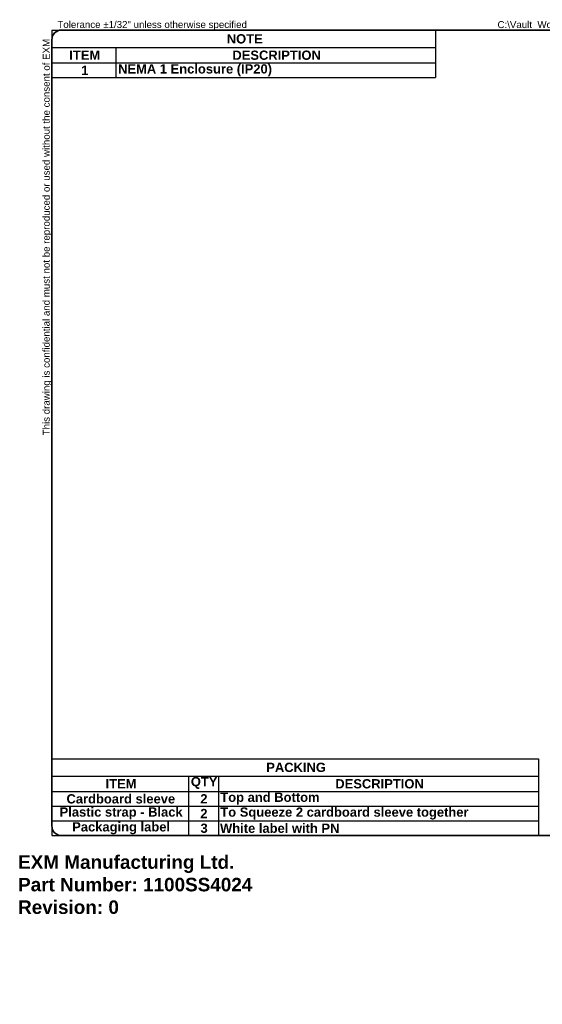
# Model space of a CAD drawing. Header units: inches. Extents: x 0.1 to 95.3, y -11 to 61.8.
# Tile 1 of 6: x 0.1 to 38.7, y -11 to 61.8. Entities that reach past the tile are written whole.
import ezdxf

# ---------------------------------------------------------------- set-up
doc = ezdxf.new("R2010")
doc.units = ezdxf.units.IN
doc.header["$LTSCALE"] = 5.707791
doc.header["$MEASUREMENT"] = 0
doc.layers.get('0').update_dxf_attribs({"lineweight": 25})
doc.layers.add('Sketch Geometry(ANSI)', color=7, linetype='Continuous', lineweight=25)
doc.layers.add('Symbols(ANSI)', color=7, linetype='Continuous', lineweight=25)
doc.styles.add('Current-ANSI', font='arial.ttf')
doc.styles.add('Dimension-ANSI', font='arialbd.ttf')
doc.styles.get("Standard").update_dxf_attribs({"font": 'arialbd.ttf'})

# ---------------------------------------------------------------- blocks, each defined once
blk = doc.blocks.new('Table1')
at = {"layer": 'Symbols(ANSI)', "color": 7, "lineweight": 30}
for p, q in [((0.437, 10.692), (5.406, 10.692)), ((0.437, 10.692), (0.437, 10.466)), ((5.406, 10.692), (5.406, 10.466)), ((0.437, 10.466), (5.406, 10.466)), ((0.437, 10.466), (0.437, 10.267)), ((1.264, 10.466), (1.264, 10.267)), ((5.406, 10.466), (5.406, 10.267)), ((0.437, 10.267), (5.406, 10.267)), ((0.437, 10.267), (0.437, 10.076)), ((1.264, 10.267), (1.264, 10.076)), ((5.406, 10.267), (5.406, 10.076)), ((0.437, 10.076), (5.406, 10.076))]:
    blk.add_line(p, q, dxfattribs=at)
at = {"layer": 'Symbols(ANSI)', "color": 7, "char_height": 0.12, "attachment_point": 7, "style": 'Dimension-ANSI'}
for s, insert in [('NOTE', (2.702, 10.517)), ('ITEM', (0.663, 10.307)), ('DESCRIPTION', (2.775, 10.305)), ('1', (0.818, 10.111)), ('NEMA 1 Enclosure (IP20)', (1.295, 10.093))]:
    blk.add_mtext(s, dxfattribs=dict(at, insert=insert))
blk = doc.blocks.new('Table2')
at = {"layer": 'Symbols(ANSI)', "color": 7, "lineweight": 30}
for p, q in [((0.436, 1.252), (6.739, 1.252)), ((0.436, 1.252), (0.436, 1.027)), ((6.739, 1.252), (6.739, 1.027)), ((0.436, 1.027), (6.739, 1.027)), ((0.436, 1.027), (0.436, 0.828)), ((2.208, 1.027), (2.208, 0.828)), ((2.597, 1.027), (2.597, 0.828)), ((6.739, 1.027), (6.739, 0.828)), ((0.436, 0.828), (6.739, 0.828)), ((0.436, 0.828), (0.436, 0.255)), ((2.208, 0.828), (2.208, 0.255)), ((2.597, 0.828), (2.597, 0.255)), ((6.739, 0.828), (6.739, 0.255)), ((0.436, 0.637), (6.739, 0.637)), ((0.436, 0.446), (6.739, 0.446)), ((0.436, 0.255), (6.739, 0.255))]:
    blk.add_line(p, q, dxfattribs=at)
at = {"layer": 'Symbols(ANSI)', "color": 7, "char_height": 0.12, "attachment_point": 7, "style": 'Dimension-ANSI'}
for s, insert in [('PACKING', (3.214, 1.078)), ('ITEM', (1.133, 0.867)), ('DESCRIPTION', (4.108, 0.865)), ('QTY', (2.237, 0.86)), ('Cardboard sleeve', (0.627, 0.67)), ('2', (2.36, 0.672)), ('Top and Bottom', (2.619, 0.656)), ('2', (2.36, 0.481)), ('Plastic strap - Black', (0.538, 0.465)), ('To Squeeze 2 cardboard sleeve together', (2.619, 0.463)), ('Packaging label', (0.701, 0.272)), ('3', (2.362, 0.289)), ('White label with PN', (2.615, 0.289))]:
    blk.add_mtext(s, dxfattribs=dict(at, insert=insert))
blk = doc.blocks.new('Borders 2_EXM - B (Inch)')
at = {"layer": 'Sketch Geometry(ANSI)', "linetype": 'Continuous', "lineweight": 35}
for p, q in [((16.438, 10.692), (0.562, 10.692)), ((0.437, 10.567), (0.437, 0.38)), ((16.562, 0.38), (16.562, 10.567)), ((0.562, 0.255), (16.438, 0.255))]:
    blk.add_line(p, q, dxfattribs=at)
for centre, start, end in [((0.562, 10.567), 90, 180), ((16.438, 10.567), 0, 90), ((0.562, 0.38), 180, 270), ((16.438, 0.38), 270, 0)]:
    blk.add_arc(centre, 0.125, start, end, dxfattribs=at)
at = {"layer": 'Symbols(ANSI)', "color": 7, "char_height": 0.09, "attachment_point": 7, "style": 'Current-ANSI'}
for s, insert in [('Tolerance ±1/32" unless otherwise specified', (0.509, 10.692)), ('Tolérance ±1/32" sauf spécification contraire', (13.963, 10.692))]:
    blk.add_mtext(s, dxfattribs=dict(at, insert=insert))
for s, insert, rotation in [('This drawing is confidential and must not be reproduced or used without the consent of EXM', (0.437, 5.442), 90), ('Ce dessin est confidentiel et ne doit pas être reproduit ou utilisé sans le consentement de EXM', (16.562, 10.567), 270)]:
    blk.add_mtext(s, dxfattribs=dict(at, insert=insert, rotation=rotation))
at = {"layer": 'Symbols(ANSI)', "color": 7, "style": 'Current-ANSI'}
blk.add_attdef('FILENAME_AND_PATH_001', (6.208, 10.718), '', height=0.09, dxfattribs=at)

msp = doc.modelspace()

# ---------------------------------------------------------------- block references
at = {"xscale": 5.707790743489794, "yscale": 5.707790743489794, "zscale": 5.707790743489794}
msp.add_blockref('Borders 2_EXM - B (Inch)', (0, 0), dxfattribs=at).add_auto_attribs({'FILENAME_AND_PATH_001': 'C:\\Vault_Workspace\\Inventor_Dwg\\BoxCad\\Result\\1100SS4024\\1100SS4024.idw'})
for name in ['Table1', 'Table2']:
    msp.add_blockref(name, (0, 0), dxfattribs=at)

# ---------------------------------------------------------------- texts
at = {"insert": (0, 0), "char_height": 1, "attachment_point": 1}
msp.add_mtext_dynamic_manual_height_columns('EXM Manufacturing Ltd.\\PPart Number: 1100SS4024\\PRevision: 0', width=6.99098, gutter_width=1, heights=[0], dxfattribs=at).dxf.set("width", 100)

doc.saveas('drawing.dxf')
